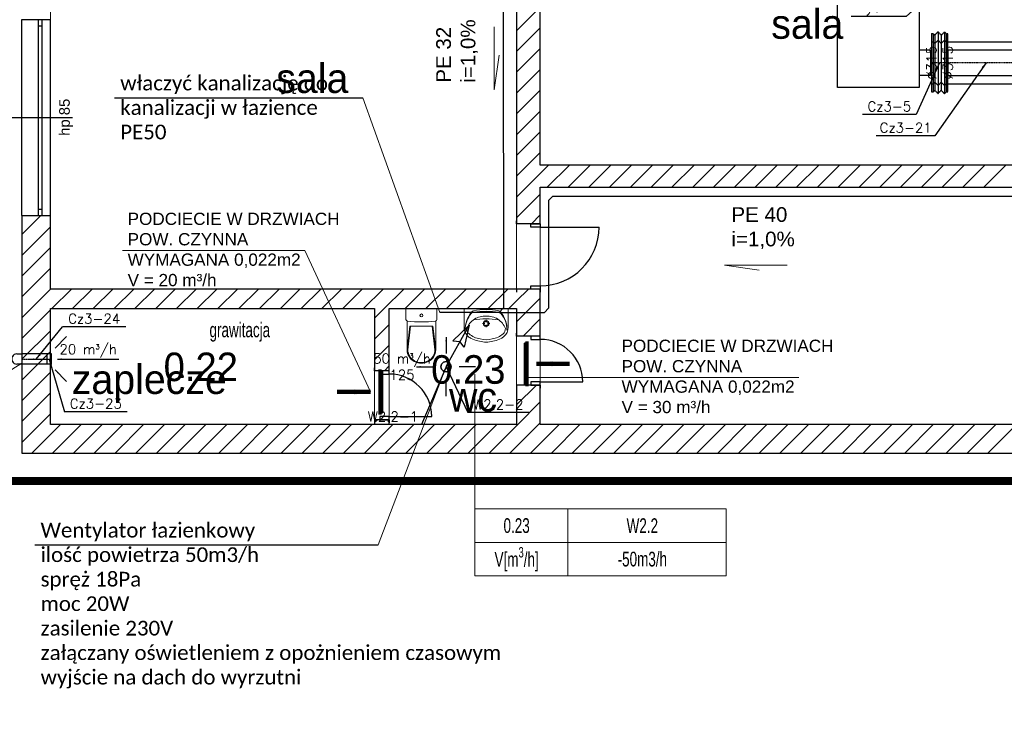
# Model space of a CAD drawing. Header units: millimetres. Extents: x -40063 to 512011, y 350190 to 687060.
# Tile 207 of 256: x 139808 to 151868, y 657270 to 666023. Entities that reach past the tile are written whole.
import ezdxf

# ---------------------------------------------------------------- set-up
doc = ezdxf.new("R2010")
doc.units = ezdxf.units.MM
doc.linetypes.add('DASHDOT', pattern=[1, 0.5, -0.25, 0, -0.25])
doc.linetypes.add('DASHED', pattern=[0.75, 0.5, -0.25])
doc.layers.get('0').update_dxf_attribs({"color": 8})
for name, color, linetype, lineweight in [('_IS_WM_OPIS', 7, 'Continuous', 9), ('FLUID-BILANSE', 150, 'Continuous', 18), ('FLUID-KK', 3, 'Continuous', 35), ('J_centrala podwieszna', 3, 'Continuous', 30), ('J_opis srednicy', 7, 'Continuous', 30), ('J_skropliny', 24, 'Continuous', 30), ('J_zakres opracowania', 226, 'DASHDOT', 30)]:
    doc.layers.add(name, color=color, linetype=linetype, lineweight=lineweight)
for name, color, linetype in [('Elementy Modelu - Strefy', 8, 'Continuous'), ('FLUID-Cz3', 7, 'Continuous'), ('FLUID-Cz3-120-ARRGR', 7, 'Continuous'), ('FLUID-Cz3-120-DIM', 7, 'Continuous'), ('FLUID-Cz3-120-NUM', 7, 'Continuous'), ('FLUID-Cz3-INS', 7, 'Continuous'), ('FLUID-Cz3-SYM', 7, 'Continuous'), ('FLUID-KK-50-ARRGR', 7, 'Continuous'), ('FLUID-W2.2', 7, 'Continuous'), ('FLUID-W2.2-120-ARRGR', 7, 'Continuous'), ('FLUID-W2.2-120-NUM', 7, 'Continuous'), ('FLUID-Wy3-120-NUM', 7, 'Continuous'), ('IS_WM_OPIS', 7, 'Continuous'), ('J_opis pomieszczeń', 8, 'Continuous'), ('Konstrukcja - Ściany zew', 8, 'Continuous'), ('Wnętrze - Umeblowanie', 8, 'Continuous'), ('X_ref', 8, 'Continuous')]:
    doc.layers.add(name, color=color, linetype=linetype)
doc.styles.add('ARIAL', font='Arial', dxfattribs={"height": 1})
doc.styles.add('ARIAL NARROW', font='ARIALN.TTF', dxfattribs={"width": 0.8})
doc.styles.add('FDBES', font='simplex.shx')
doc.styles.add('GENERATED_STYLE_1', font='arial.ttf')
doc.styles.add('GENERATED_STYLE_2', font='txt')
doc.styles.get("Standard").update_dxf_attribs({"font": 'arial.ttf'})
doc.dimstyles.new('FDBES', dxfattribs={"dimscale": 50, "dimtxt": 4, "dimasz": 2.5, "dimexe": 0.8, "dimexo": 2, "dimgap": 1, "dimtad": 1, "dimdsep": 46, "dimtxsty": 'FDBES', "dimcen": 2.5, "dimclrd": 4, "dimclre": 5, "dimadec": 0, "dimazin": 0, "dimtfac": 1, "dimtmove": 0, "dimatfit": 3, "dimfxl": 1, "dimarcsym": 0})

# ---------------------------------------------------------------- blocks, each defined once
blk = doc.blocks.new('*U3010')
at = {"color": 0, "linetype": 'ByBlock', "lineweight": -2}
for p, q in [((270, 0, 20), (-270, 0, 20)), ((250, 0), (-250, 0)), ((250, 0, -20), (-250, 0, -20)), ((250, 0, -20), (250, 0)), ((270, 0), (250, 0)), ((-250, 0), (-270, 0)), ((-250, 0, -20), (-250, 0))]:
    blk.add_line(p, q, dxfattribs=at)
at = {"linetype": 'Continuous', "lineweight": -3}
for p, q in [((270, 0, 20), (-270, 0, 20)), ((-270, 0, 20), (270, 0, 20))]:
    blk.add_line(p, q, dxfattribs=at)
blk = doc.blocks.new('ghfgdf')
at = {"layer": 'J_centrala podwieszna'}
for p, q in [((148260, 451700), (148260, 451840)), ((148260, 451840), (148575, 451840)), ((148575, 451840), (148575, 451700)), ((149640, 451700), (149640, 451840)), ((149640, 451840), (149955, 451840)), ((149955, 451840), (149955, 451700))]:
    blk.add_line(p, q, dxfattribs=at)
blk.add_lwpolyline([(148100, 451700), (150100, 451700), (150100, 450700), (148100, 450700)], close=True, dxfattribs=at)
blk = doc.blocks.new('*U11108')
at = {"color": 212, "linetype": 'Continuous', "lineweight": -3, "extrusion": (-1, -1.5651e-31, -1.07188e-15)}
for major_axis in [(0, 0, 62.5), (0, 0, -62.5)]:
    blk.add_ellipse((0, 0), major_axis=major_axis, ratio=1, start_param=0, end_param=3.141593, dxfattribs=at)
blk = doc.blocks.new('*U11107')
at = {"color": 212, "linetype": 'Continuous', "lineweight": -3, "extrusion": (1, -1.09476e-47, 1.83697e-16)}
for major_axis in [(0, 0, -62.5), (0, 0, 62.5)]:
    blk.add_ellipse((0, 0), major_axis=major_axis, ratio=1, start_param=0, end_param=3.141593, dxfattribs=at)
at = {"color": 212, "linetype": 'Continuous', "lineweight": -3, "extrusion": (-1, 1.09476e-47, -1.83697e-16)}
for major_axis in [(0, 0, 62.5), (0, 0, -62.5)]:
    blk.add_ellipse((0, 0), major_axis=major_axis, ratio=1, start_param=0, end_param=3.141593, dxfattribs=at)
blk = doc.blocks.new('*U14790')
at = {"color": 4, "linetype": 'Continuous', "lineweight": -2}
for p, q in [((-468, 158), (-468, 0)), ((-468, 0), (-468, -158))]:
    blk.add_line(p, q, dxfattribs=at)
at = {"color": 0, "linetype": 'ByBlock', "lineweight": -2}
for p, q in [((468, 158), (-468, 158)), ((468, -158), (-468, -158))]:
    blk.add_line(p, q, dxfattribs=at)
at = {"color": 4, "linetype": 'Continuous', "lineweight": -3}
for p, q in [((468, 0), (468, 158)), ((468, -158), (468, 0))]:
    blk.add_line(p, q, dxfattribs=at)
at = {"layer": 'FLUID-Cz3-INS', "color": 4, "linetype": 'DASHED', "lineweight": -3}
for p, q in [((-468, 258), (-468, 158)), ((468, 258), (-468, 258)), ((-468, -158), (-468, -252)), ((468, -257), (-462, -257))]:
    blk.add_line(p, q, dxfattribs=at)
at = {"layer": 'FLUID-Cz3-SYM', "color": 4, "linetype": 'DASHDOT', "lineweight": -3}
for p, q in [((-468, 0), (468, 0)), ((-468, 0), (-468, 0)), ((468, 0), (468, 0))]:
    blk.add_line(p, q, dxfattribs=at)
blk = doc.blocks.new('*U14784')
at = {"color": 4, "linetype": 'Continuous', "lineweight": -2}
for p, q in [((-100, 258), (-100, 0)), ((-100, 0), (-100, -258))]:
    blk.add_line(p, q, dxfattribs=at)
at = {"color": 0, "linetype": 'ByBlock', "lineweight": -2}
for p, q in [((-80, 258), (-100, 258)), ((-60, 278), (-80, 258)), ((-20, 238), (-60, 278)), ((20, 278), (-20, 238)), ((60, 238), (20, 278)), ((80, 258), (60, 238)), ((100, 258), (80, 258)), ((-60, -277), (-20, -237)), ((-20, -237), (20, -277)), ((20, -277), (60, -237)), ((60, -237), (80, -258)), ((-80, -258), (-100, -258)), ((-80, -258), (-60, -277)), ((100, -258), (80, -258))]:
    blk.add_line(p, q, dxfattribs=at)
at = {"layer": 'FLUID-Cz3-INS', "color": 4, "linetype": 'DASHED', "lineweight": -3}
for p, q in [((-60, 378), (-80, 358)), ((-60, 0), (-60, 378)), ((-20, 338), (-60, 378)), ((20, 378), (-20, 338)), ((20, 0), (20, 378)), ((60, 338), (20, 378)), ((-100, 358), (-100, 258)), ((-80, 358), (-100, 358)), ((-80, 0), (-80, 358)), ((-20, 0), (-20, 338)), ((80, 358), (60, 338)), ((60, 0), (60, 338)), ((80, 0), (80, 358)), ((100, 358), (80, 358)), ((100, 0), (100, 358)), ((-80, -358), (-80, 0)), ((-60, -378), (-60, 0)), ((-20, -338), (-20, 0)), ((20, -378), (20, 0)), ((60, -338), (60, 0)), ((80, -358), (80, 0)), ((100, -358), (100, 0)), ((-100, -258), (-100, -358)), ((-80, -358), (-100, -358)), ((-60, -378), (-80, -358)), ((-60, -378), (-20, -338)), ((-20, -338), (20, -378)), ((20, -378), (60, -338)), ((80, -358), (60, -338)), ((100, -358), (80, -358))]:
    blk.add_line(p, q, dxfattribs=at)
at = {"layer": 'FLUID-Cz3-SYM', "color": 4, "linetype": 'DASHDOT', "lineweight": -3}
for q in [(100, 0), (100, 0), (-100, 0), (-100, 0)]:
    blk.add_line((-100, 0), q, dxfattribs=at)
blk = doc.blocks.new('*U13619')
at = {"color": 4, "linetype": 'Continuous', "lineweight": -2}
for p, q in [((-175, 0), (-175, 62)), ((-175, -62), (-175, 0)), ((175, 62), (175, 0)), ((175, 62), (175, 62)), ((175, 0), (175, -62)), ((175, -62), (175, -62))]:
    blk.add_line(p, q, dxfattribs=at)
at = {"color": 0, "linetype": 'ByBlock', "lineweight": -2}
for p, q in [((175, 62), (-175, 62)), ((175, -62), (-175, -62))]:
    blk.add_line(p, q, dxfattribs=at)
at = {"layer": 'FLUID-Cz3-SYM', "color": 4, "linetype": 'DASHDOT', "lineweight": -3}
for p, q in [((-175, 0), (-123, 0)), ((-123, 0), (132, 0)), ((132, 0), (175, 0))]:
    blk.add_line(p, q, dxfattribs=at)
blk = doc.blocks.new('*U13618')
at = {"color": 0, "linetype": 'ByBlock', "lineweight": -2}
for p, q in [((0, -62, -62), (0, 0, -62)), ((0, 0, 62), (0, -62, 62))]:
    blk.add_line(p, q, dxfattribs=at)
at = {"color": 4, "linetype": 'Continuous', "lineweight": -2}
for p, q in [((0, -62, 82), (0, -62, 62)), ((0, -62, -62), (0, -62, -82)), ((0, -62, 62), (0, -62)), ((0, -62), (0, -62, -62))]:
    blk.add_line(p, q, dxfattribs=at)
at = {"color": 0, "linetype": 'ByBlock', "lineweight": -2, "extrusion": (-1, -1.46429e-13, 5.80985e-17)}
blk.add_ellipse((0, 0), major_axis=(0, 0, 62.5), ratio=1, start_param=0, end_param=3.141636, dxfattribs=at)
blk = doc.blocks.new('*U13617')
at = {"color": 0, "linetype": 'ByBlock', "lineweight": -2}
for p, q in [((-28, 62), (-28, 0)), ((28, 62), (-28, 62)), ((-28, 0), (-28, -62)), ((15, -72), (15, 72)), ((28, 0), (28, 62)), ((28, -62), (28, 0)), ((28, -62), (-28, -62))]:
    blk.add_line(p, q, dxfattribs=at)
at = {"color": 4, "linetype": 'Continuous', "lineweight": -3}
for p, q in [((28, 62), (28, 62)), ((28, 52), (28, 60)), ((28, -49), (28, 49)), ((28, -60), (28, -52)), ((28, -62), (28, -62))]:
    blk.add_line(p, q, dxfattribs=at)
blk = doc.blocks.new('fgdfxf')
at = {"layer": 'J_opis srednicy'}
for p, q in [((13318.2, 246.6), (13346.1, 297.5)), ((13346.1, 297.5), (13326.1, 278.2)), ((13346.1, 297.5), (13340.1, 270.3)), ((13326.1, 278.2), (13335, 277.2)), ((13340.1, 270.3), (13334.6, 277.4))]:
    blk.add_line(p, q, dxfattribs=at)
blk = doc.blocks.new('fdgdfg')
at = {"layer": 'Elementy Modelu - Strefy', "linetype": 'Continuous', "lineweight": 0}
for p, q in [((-203498, 513594), (-203498, 506336)), ((-197788, 506336), (-197788, 513594)), ((-197498, 507854), (-197498, 513594)), ((-190968, 507854), (-197498, 507854)), ((-175310, 507584), (-197498, 507584)), ((-197498, 507584), (-197498, 504676)), ((-203498, 506336), (-197788, 506336)), ((-203498, 504676), (-203498, 506096)), ((-203498, 506096), (-199528, 506096)), ((-199528, 506096), (-199528, 504676)), ((-199348, 504676), (-199348, 506096)), ((-199348, 506096), (-197788, 506096)), ((-197788, 506096), (-197788, 504676)), ((-199528, 504676), (-203498, 504676)), ((-197788, 504676), (-199348, 504676)), ((-197498, 504676), (-188821, 504676))]:
    blk.add_line(p, q, dxfattribs=at)
at = {"layer": 'Konstrukcja - Ściany zew', "linetype": 'Continuous'}
for p, q in [((-197788, 513594), (-197788, 507136)), ((-197498, 507854), (-197498, 513594)), ((-197788, 509500), (-197498, 509790)), ((-203848, 509636), (-203648, 509636)), ((-203848, 507236), (-203848, 509636)), ((-203648, 509636), (-203598, 509636)), ((-203648, 509636), (-203648, 509561)), ((-203648, 509636), (-203598, 509636)), ((-203648, 509561), (-203598, 509561)), ((-203648, 509561), (-203648, 507311)), ((-203598, 509636), (-203498, 509636)), ((-203598, 509561), (-203598, 509636)), ((-203598, 507311), (-203598, 509561)), ((-203498, 507236), (-203498, 509636)), ((-197788, 509245), (-197498, 509535)), ((-197788, 508991), (-197498, 509281)), ((-197788, 508736), (-197498, 509026)), ((-197788, 508482), (-197498, 508772)), ((-197788, 508227), (-197498, 508517)), ((-204487, 508436), (-203229, 508436)), ((-197788, 507973), (-197498, 508263)), ((-197788, 507718), (-197498, 508008)), ((-197788, 507463), (-197498, 507753)), ((-197498, 507753), (-197397, 507854)), ((-190968, 507854), (-197498, 507854)), ((-197412, 507584), (-197142, 507854)), ((-197158, 507584), (-196888, 507854)), ((-196903, 507584), (-196633, 507854)), ((-196649, 507584), (-196379, 507854)), ((-196394, 507584), (-196124, 507854)), ((-196140, 507584), (-195870, 507854)), ((-195885, 507584), (-195615, 507854)), ((-195631, 507584), (-195361, 507854)), ((-195376, 507584), (-195106, 507854)), ((-195121, 507584), (-194851, 507854)), ((-194867, 507584), (-194597, 507854)), ((-194612, 507584), (-194342, 507854)), ((-194358, 507584), (-194088, 507854)), ((-194103, 507584), (-193833, 507854)), ((-193849, 507584), (-193579, 507854)), ((-193594, 507584), (-193324, 507854)), ((-193340, 507584), (-193070, 507854)), ((-193085, 507584), (-192815, 507854)), ((-192830, 507584), (-192560, 507854)), ((-192576, 507584), (-192306, 507854)), ((-192321, 507584), (-192051, 507854)), ((-192067, 507584), (-191797, 507854)), ((-197498, 507584), (-177130, 507584)), ((-197498, 507136), (-197498, 507584)), ((-197788, 507209), (-197498, 507499)), ((-203598, 507311), (-203648, 507311)), ((-203648, 507311), (-203648, 507236)), ((-203598, 507236), (-203598, 507311)), ((-203848, 507004), (-203616, 507236)), ((-203848, 507236), (-203648, 507236)), ((-203848, 507236), (-203848, 504326)), ((-203648, 507236), (-203598, 507236)), ((-203648, 507236), (-203598, 507236)), ((-203598, 507236), (-203498, 507236)), ((-203498, 506336), (-203498, 507236)), ((-197788, 507136), (-197788, 507173)), ((-197788, 507136), (-197788, 507173)), ((-197605, 507136), (-197498, 507244)), ((-197498, 507136), (-197498, 507173)), ((-197498, 507136), (-197498, 507173)), ((-203848, 506749), (-203498, 507099)), ((-197613, 507136), (-197788, 507136)), ((-197613, 507136), (-197788, 507136)), ((-197498, 507136), (-197613, 507136)), ((-197613, 507096), (-197613, 507136)), ((-197613, 507136), (-197498, 507136)), ((-197498, 507136), (-197613, 507136)), ((-197498, 507096), (-197613, 507096)), ((-197498, 507136), (-197498, 507096)), ((-197498, 507096), (-196778, 507096)), ((-203848, 506495), (-203498, 506845)), ((-203848, 506240), (-203498, 506590)), ((-203848, 505985), (-203498, 506335)), ((-203498, 506335), (-203497, 506336)), ((-197788, 506336), (-203498, 506336)), ((-203482, 506096), (-203242, 506336)), ((-203227, 506096), (-202987, 506336)), ((-202973, 506096), (-202733, 506336)), ((-202718, 506096), (-202478, 506336)), ((-202464, 506096), (-202224, 506336)), ((-202209, 506096), (-201969, 506336)), ((-201955, 506096), (-201715, 506336)), ((-201700, 506096), (-201460, 506336)), ((-201446, 506096), (-201206, 506336)), ((-201191, 506096), (-200951, 506336)), ((-200936, 506096), (-200696, 506336)), ((-200682, 506096), (-200442, 506336)), ((-200427, 506096), (-200187, 506336)), ((-200173, 506096), (-199933, 506336)), ((-199918, 506096), (-199678, 506336)), ((-199664, 506096), (-199424, 506336)), ((-199409, 506096), (-199169, 506336)), ((-199155, 506096), (-198915, 506336)), ((-198900, 506096), (-198660, 506336)), ((-198645, 506096), (-198405, 506336)), ((-198391, 506096), (-198151, 506336)), ((-198136, 506096), (-197896, 506336)), ((-197788, 506191), (-197642, 506336)), ((-197788, 506336), (-197788, 506299)), ((-197613, 506336), (-197788, 506336)), ((-197613, 506336), (-197788, 506336)), ((-197788, 506336), (-197788, 506299)), ((-197613, 506336), (-197613, 506376)), ((-197613, 506376), (-197498, 506376)), ((-197498, 506336), (-197613, 506336)), ((-197498, 506336), (-197613, 506336)), ((-197498, 506336), (-197613, 506336)), ((-197498, 506376), (-197498, 506336)), ((-197498, 506336), (-197498, 506299)), ((-197498, 505760), (-197498, 506336)), ((-197498, 506336), (-197498, 506299)), ((-197882, 506096), (-197788, 506191)), ((-197788, 505936), (-197498, 506226)), ((-203848, 505731), (-203498, 506081)), ((-203498, 504676), (-203498, 506096)), ((-203498, 506096), (-199528, 506096)), ((-199528, 505978), (-199409, 506096)), ((-199528, 506096), (-199528, 505335)), ((-199348, 506096), (-197788, 506096)), ((-199348, 505335), (-199348, 506096)), ((-197788, 506096), (-197788, 505760)), ((-197709, 505760), (-197498, 505972)), ((-203848, 505476), (-203498, 505826)), ((-199528, 505723), (-199348, 505903)), ((-197788, 505760), (-197788, 505797)), ((-197788, 505760), (-197788, 505797)), ((-197613, 505760), (-197788, 505760)), ((-197613, 505760), (-197788, 505760)), ((-197498, 505760), (-197613, 505760)), ((-197613, 505760), (-197613, 505720)), ((-197498, 505760), (-197613, 505760)), ((-197498, 505760), (-197613, 505760)), ((-197613, 505720), (-197498, 505720)), ((-197498, 505760), (-197498, 505797)), ((-197498, 505760), (-197498, 505797)), ((-197498, 505720), (-197498, 505760)), ((-199528, 505469), (-199348, 505649)), ((-203848, 505222), (-203498, 505572)), ((-199528, 505335), (-199528, 505372)), ((-199528, 505335), (-199528, 505372)), ((-199407, 505335), (-199348, 505394)), ((-199348, 505335), (-199348, 505372)), ((-199348, 505335), (-199348, 505372)), ((-203848, 504967), (-203498, 505317)), ((-199463, 505335), (-199528, 505335)), ((-199463, 505335), (-199528, 505335)), ((-199348, 505335), (-199463, 505335)), ((-199463, 505335), (-199463, 505295)), ((-199348, 505335), (-199463, 505335)), ((-199348, 505335), (-199463, 505335)), ((-199463, 505295), (-199348, 505295)), ((-199348, 505295), (-199348, 505335)), ((-197788, 504918), (-197545, 505160)), ((-197788, 505160), (-197788, 505123)), ((-197613, 505160), (-197788, 505160)), ((-197788, 505160), (-197788, 504676)), ((-197613, 505160), (-197788, 505160)), ((-197788, 505160), (-197788, 505123)), ((-197498, 505200), (-197613, 505200)), ((-197613, 505200), (-197613, 505160)), ((-197498, 505160), (-197613, 505160)), ((-197613, 505160), (-197498, 505160)), ((-197498, 505160), (-197613, 505160)), ((-197498, 505160), (-197498, 505200)), ((-197498, 505200), (-196978, 505200)), ((-197498, 505160), (-197498, 505123)), ((-197498, 504676), (-197498, 505160)), ((-197498, 505160), (-197498, 505123)), ((-203848, 504713), (-203498, 505063)), ((-197775, 504676), (-197498, 504953)), ((-203848, 504458), (-203498, 504808)), ((-199528, 504705), (-199498, 504735)), ((-199528, 504735), (-199528, 504698)), ((-199463, 504735), (-199528, 504735)), ((-199528, 504735), (-199528, 504676)), ((-199463, 504735), (-199528, 504735)), ((-199528, 504735), (-199528, 504698)), ((-199348, 504775), (-199463, 504775)), ((-199463, 504775), (-199463, 504735)), ((-199348, 504735), (-199463, 504735)), ((-199463, 504735), (-199348, 504735)), ((-199348, 504735), (-199463, 504735)), ((-199348, 504735), (-199348, 504775)), ((-199348, 504775), (-198828, 504775)), ((-199348, 504735), (-199348, 504698)), ((-199348, 504676), (-199348, 504735)), ((-199348, 504735), (-199348, 504698)), ((-203726, 504326), (-203376, 504676)), ((-199528, 504676), (-203498, 504676)), ((-203471, 504326), (-203121, 504676)), ((-203216, 504326), (-202866, 504676)), ((-202962, 504326), (-202612, 504676)), ((-202707, 504326), (-202357, 504676)), ((-202453, 504326), (-202103, 504676)), ((-202198, 504326), (-201848, 504676)), ((-201944, 504326), (-201594, 504676)), ((-201689, 504326), (-201339, 504676)), ((-201435, 504326), (-201085, 504676)), ((-201180, 504326), (-200830, 504676)), ((-200925, 504326), (-200575, 504676)), ((-200671, 504326), (-200321, 504676)), ((-200416, 504326), (-200066, 504676)), ((-200162, 504326), (-199812, 504676)), ((-199907, 504326), (-199557, 504676)), ((-199653, 504326), (-199303, 504676)), ((-199398, 504326), (-199048, 504676)), ((-197788, 504676), (-199348, 504676)), ((-199144, 504326), (-198794, 504676)), ((-198889, 504326), (-198539, 504676)), ((-198634, 504326), (-198284, 504676)), ((-198380, 504326), (-198030, 504676)), ((-198125, 504326), (-197775, 504676)), ((-197871, 504326), (-197521, 504676)), ((-197616, 504326), (-197266, 504676)), ((-197521, 504676), (-197498, 504699)), ((-189671, 504676), (-197498, 504676)), ((-197362, 504326), (-197012, 504676)), ((-197107, 504326), (-196757, 504676)), ((-196853, 504326), (-196503, 504676)), ((-196598, 504326), (-196248, 504676)), ((-196343, 504326), (-195993, 504676)), ((-196089, 504326), (-195739, 504676)), ((-195834, 504326), (-195484, 504676)), ((-195580, 504326), (-195230, 504676)), ((-195325, 504326), (-194975, 504676)), ((-195071, 504326), (-194721, 504676)), ((-194816, 504326), (-194466, 504676)), ((-194562, 504326), (-194212, 504676)), ((-194307, 504326), (-193957, 504676)), ((-194052, 504326), (-193702, 504676)), ((-193798, 504326), (-193448, 504676)), ((-193543, 504326), (-193193, 504676)), ((-193289, 504326), (-192939, 504676)), ((-193034, 504326), (-192684, 504676)), ((-192780, 504326), (-192430, 504676)), ((-192525, 504326), (-192175, 504676)), ((-192270, 504326), (-191920, 504676)), ((-192016, 504326), (-191666, 504676)), ((-203848, 504326), (-190171, 504326))]:
    blk.add_line(p, q, dxfattribs=at)
for centre, radius, start, end in [((-197498, 507096), 720, 270, 0), ((-197498, 505200), 520, 0, 90), ((-199348, 504775), 520, 0, 90)]:
    blk.add_arc(centre, radius, start, end, dxfattribs=at)
at = {"layer": 'Wnętrze - Umeblowanie', "color": 7, "linetype": 'Continuous', "lineweight": 5}
for p, q in [((-199144, 506096), (-198764, 506096)), ((-199144, 506096), (-199144, 505964)), ((-198764, 506096), (-198764, 505964)), ((-199128, 505943), (-199128, 505590)), ((-198779, 505943), (-198779, 505590)), ((-199128, 505590), (-199094, 505881)), ((-199120, 505590), (-199086, 505881)), ((-198954, 505881), (-199094, 505881)), ((-198954, 505881), (-198813, 505881)), ((-198788, 505590), (-198822, 505881)), ((-198779, 505590), (-198813, 505881))]:
    blk.add_line(p, q, dxfattribs=at)
at = {"layer": 'Wnętrze - Umeblowanie', "color": 252, "linetype": 'Continuous', "lineweight": 5}
for p, q in [((-198432, 506096), (-197892, 506096)), ((-198432, 506096), (-198432, 505868)), ((-198077, 506096), (-198247, 506096)), ((-197892, 506096), (-197892, 505868)), ((-198162, 505959), (-198162, 505930)), ((-198178, 505913), (-198207, 505913)), ((-198162, 505896), (-198162, 505868)), ((-198116, 505913), (-198145, 505913))]:
    blk.add_line(p, q, dxfattribs=at)
for radius in [35, 25]:
    blk.add_circle((-198162, 505913), radius, dxfattribs=at)
for centre, radius, start, end in [((-198306, 506025), 45, 102.694, 140.6648), ((-198167, 505410), 676, 89.4897, 102.694), ((-198156, 504910), 1154, 90.245, 97.8304), ((-198157, 505410), 676, 77.2285, 90.4328), ((-198168, 504910), 1154, 82.0921, 89.6775), ((-198017, 506025), 45, 39.2578, 77.2285), ((-198078, 505838), 340, 140.6648, 180.9072), ((-198113, 505837), 305, 138.5245, 180.6767), ((-198175, 505765), 241, 122.8442, 158.4481), ((-198308, 506009), 45, 97.8304, 138.5245), ((-198162, 504986), 985, 81.1796, 98.8266), ((-198181, 505762), 241, 85.394, 121.0561), ((-198142, 505762), 241, 58.9439, 94.606), ((-198149, 505765), 241, 21.5519, 57.1558), ((-198016, 506009), 45, 41.398, 82.0921), ((-198245, 505838), 340, 359.0153, 39.2578), ((-198211, 505837), 305, 359.2458, 41.398), ((-198294, 505862), 137, 177.5448, 231.2546), ((-198318, 505848), 80.9, 176.0694, 229.1984), ((-198006, 505848), 80.9, 310.8016, 3.9306), ((-198029, 505862), 137, 308.7454, 2.4552), ((-198247, 505921), 213, 231.3152, 242.8429), ((-198185, 506014), 293, 230.7149, 260.0022), ((-198148, 506130), 444, 243.7403, 265.7948), ((-198162, 506033), 317, 256.4334, 283.5666), ((-198175, 506130), 444, 274.2052, 296.2597), ((-198138, 506014), 293, 279.9978, 309.2851), ((-198076, 505921), 213, 297.1571, 308.6848), ((-198162, 505956), 270, 265.9876, 274.0124)]:
    blk.add_arc(centre, radius, start, end, dxfattribs=at)
at = {"layer": 'Wnętrze - Umeblowanie', "color": 7, "linetype": 'Continuous', "lineweight": 5}
for centre, major_axis, ratio, start_param, end_param in [((-199121, 505964), (0, -22.3), 0.989247, 4.712389, 6.173785), ((-198954, 507576), (0, -1643), 0.989247, 6.178217, 6.388032), ((-198786, 505964), (0, -22.3), 0.989247, 0.100415, 1.570796), ((-198954, 505590), (-175, 0), 0.933096, 0, 3.141593), ((-198954, 505590), (-166, 0), 0.93174, 0, 3.141593)]:
    blk.add_ellipse(centre, major_axis=major_axis, ratio=ratio, start_param=start_param, end_param=end_param, dxfattribs=at)
blk.add_ellipse((-198954, 506013), major_axis=(0, -18.7), ratio=0.989247, dxfattribs=at)
at = {"layer": 'Elementy Modelu - Strefy', "lineweight": 13, "style": 'GENERATED_STYLE_2'}
for s, p in [('0.22', (-202112, 505208)), ('0.23', (-198835, 505176))]:
    blk.add_text(s, height=350, dxfattribs=at).set_placement(p)
at = {"layer": 'J_opis pomieszczeń', "linetype": 'Continuous', "style": 'GENERATED_STYLE_2'}
for s, p in [('sala', (-194669, 509402)), ('sala', (-200732, 508738)), ('zaplecze', (-203237, 505051)), ('wc', (-198616, 504836))]:
    blk.add_text(s, height=360, dxfattribs=at).set_placement(p)
at = {"layer": 'Konstrukcja - Ściany zew', "insert": (-203222, 508213), "char_height": 130, "attachment_point": 7, "rotation": 90, "style": 'GENERATED_STYLE_1'}
blk.add_mtext('{hp 85}', dxfattribs=at)
blk = doc.blocks.new('*U3011')
at = {"insert": (-200, 0), "char_height": 50, "attachment_point": 5, "style": 'FDBES'}
blk.add_mtext('\\P ', dxfattribs=at)
blk.add_leader([(0, 0), (-400, 0)], dimstyle='FDBES', override={"dimscale": 80, "dimtxt": 2.5, "dimasz": 2.5, "dimgap": 0.625, "dimtad": 1, "dimtxsty": 'Standard', "dimclrd": 256, "dimlwd": 65534})
blk = doc.blocks.new('*U11103')
at = {"color": 7}
blk.add_leader([(0, -200), (0, 0)], dimstyle='FDBES', override={"dimscale": 20, "dimclrd": 7}, dxfattribs=at)
blk = doc.blocks.new('*U11104')
at = {"color": 7}
blk.add_leader([(0, 200), (0, 0)], dimstyle='FDBES', override={"dimscale": 20, "dimclrd": 7}, dxfattribs=at)
blk = doc.blocks.new('*U11105')
at = {"color": 7}
blk.add_leader([(200, 0), (0, 0)], dimstyle='FDBES', override={"dimscale": 20, "dimclrd": 7}, dxfattribs=at)
blk = doc.blocks.new('*U11106')
at = {"color": 7}
blk.add_leader([(-200, 0), (0, 0)], dimstyle='FDBES', override={"dimscale": 20, "dimclrd": 7}, dxfattribs=at)
blk = doc.blocks.new('*U13592')
at = {"color": 7, "insert": (377, 0), "char_height": 120, "attachment_point": 5, "style": 'FDBES'}
blk.add_mtext('20 m{\\A2;\\H0.5x;3}/h\\P ', dxfattribs=at)
at = {"color": 7}
blk.add_leader([(0, 0), (754, 0)], dimstyle='FDBES', override={"dimscale": 20, "dimclrd": 7}, dxfattribs=at)
blk = doc.blocks.new('*U13593')
at = {"color": 7}
blk.add_leader([(0, 0), (141, 141)], dimstyle='FDBES', override={"dimscale": 20, "dimclrd": 7}, dxfattribs=at)
blk = doc.blocks.new('*U13594')
at = {"color": 7}
blk.add_leader([(0, 0), (141, -141)], dimstyle='FDBES', override={"dimscale": 20, "dimclrd": 7}, dxfattribs=at)
blk = doc.blocks.new('*U13613')
at = {"color": 7}
blk.add_leader([(0, 0), (0, 200)], dimstyle='FDBES', override={"dimscale": 20, "dimclrd": 7}, dxfattribs=at)
blk = doc.blocks.new('*U15388')
at = {"color": 7}
blk.add_line((-288, -636), (-944, -636), dxfattribs=at)
at = {"color": 7, "insert": (-616, -636), "char_height": 120, "attachment_point": 5, "style": 'FDBES'}
blk.add_mtext('Cz3-5\\P ', dxfattribs=at)
at = {"color": 7}
blk.add_leader([(0, 0), (-288, -636)], dimstyle='FDBES', override={"dimscale": 30, "dimclrd": 7, "dimclre": 7}, dxfattribs=at)
blk = doc.blocks.new('*U15389')
at = {"color": 7}
blk.add_line((-625, -896), (-1344, -896), dxfattribs=at)
at = {"color": 7, "insert": (-984, -896), "char_height": 120, "attachment_point": 5, "style": 'FDBES'}
blk.add_mtext('Cz3-21\\P ', dxfattribs=at)
at = {"color": 7}
blk.add_leader([(0, 0), (-625, -896)], dimstyle='FDBES', override={"dimscale": 30, "dimclrd": 7, "dimclre": 7}, dxfattribs=at)
blk = doc.blocks.new('*U15398')
at = {"color": 7}
blk.add_line((-893, -815), (-1566, -815), dxfattribs=at)
at = {"color": 7, "insert": (-1229, -815), "char_height": 120, "attachment_point": 5, "style": 'FDBES'}
blk.add_mtext('Wy3-4\\P ', dxfattribs=at)
at = {"color": 7}
blk.add_leader([(0, 0), (-893, -815)], dimstyle='FDBES', override={"dimscale": 30, "dimclrd": 7, "dimclre": 7}, dxfattribs=at)
blk = doc.blocks.new('*U15408')
at = {"color": 7}
blk.add_line((-302, -710), (-998, -710), dxfattribs=at)
at = {"color": 7, "insert": (-650, -710), "char_height": 120, "attachment_point": 5, "style": 'FDBES'}
blk.add_mtext('W2.2-1\\P ', dxfattribs=at)
at = {"color": 7}
blk.add_leader([(0, 0), (-302, -710)], dimstyle='FDBES', override={"dimscale": 30, "dimclrd": 7, "dimclre": 7}, dxfattribs=at)
blk = doc.blocks.new('*U15409')
at = {"color": 7}
blk.add_line((1014, -563), (266, -563), dxfattribs=at)
at = {"color": 7, "insert": (640, -563), "char_height": 120, "attachment_point": 5, "style": 'FDBES'}
blk.add_mtext('W2.2-2\\P ', dxfattribs=at)
at = {"color": 7}
blk.add_leader([(0, 0), (266, -563)], dimstyle='FDBES', override={"dimscale": 30, "dimclrd": 7, "dimclre": 7}, dxfattribs=at)
blk = doc.blocks.new('*U15410')
at = {"color": 7}
blk.add_line((955, -646), (185, -646), dxfattribs=at)
at = {"color": 7, "insert": (570, -646), "char_height": 120, "attachment_point": 5, "style": 'FDBES'}
blk.add_mtext('Cz3-23\\P ', dxfattribs=at)
at = {"color": 7}
blk.add_leader([(0, 0), (185, -646)], dimstyle='FDBES', override={"dimscale": 30, "dimclrd": 7, "dimclre": 7}, dxfattribs=at)
blk = doc.blocks.new('*U15411')
at = {"color": 7}
blk.add_line((1098, 394), (322, 394), dxfattribs=at)
at = {"color": 7, "insert": (710, 394), "char_height": 120, "attachment_point": 5, "style": 'FDBES'}
blk.add_mtext('Cz3-24\\P ', dxfattribs=at)
at = {"color": 7}
blk.add_leader([(0, 0), (322, 394)], dimstyle='FDBES', override={"dimscale": 30, "dimclrd": 7, "dimclre": 7}, dxfattribs=at)

msp = doc.modelspace()

# ---------------------------------------------------------------- linework, layer by layer
at = {"layer": '_IS_WM_OPIS', "color": 7}
for points in [[(144012.66462, 665067.28215), (144955.27068, 662438.53935)], [(143299.28123, 663195.77769), (144104.10936, 661463.11316)], [(144196.94113, 659590.16789), (145033.40722, 661774.61373)], [(146030.51022, 661640.51451), (147118.66896, 661640.51451)]]:
    msp.add_lwpolyline(points, dxfattribs=at)
at = {"layer": '_IS_WM_OPIS', "color": 6}
for points in [[(141068.33237, 663195.77769), (143299.28123, 663195.77769)], [(147118.66896, 661640.51451), (149349.61782, 661640.51451)]]:
    msp.add_lwpolyline(points, dxfattribs=at)
at = {"layer": 'FLUID-BILANSE', "color": 0}
msp.add_line((137726.94225, 660478.65909), (139834.99438, 661816.42718), dxfattribs=at)
at = {"layer": 'FLUID-BILANSE'}
msp.add_line((145381.75765, 661679.95112), (145381.75765, 660030.58322), dxfattribs=at)
for points in [[(145381.75765, 659620.01042), (145381.75765, 660030.58322), (146520.29821, 660030.58322), (146520.29821, 659620.01042)], [(146520.29821, 659620.01042), (146520.29821, 660030.58322), (148461.05365, 660030.58322), (148461.05365, 659620.01042)], [(145381.75765, 659209.43762), (145381.75765, 659620.01042), (146520.29821, 659620.01042), (146520.29821, 659209.43762)], [(146520.29821, 659209.43762), (146520.29821, 659620.01042), (148461.05365, 659620.01042), (148461.05365, 659209.43762)]]:
    msp.add_lwpolyline(points, close=True, dxfattribs=at)
at = {"layer": 'IS_WM_OPIS', "color": 6}
for points in [[(140970.32357, 665067.28215), (144012.66462, 665067.28215)], [(139994.60008, 659590.16789), (144196.94113, 659590.16789)]]:
    msp.add_lwpolyline(points, dxfattribs=at)
at = {"layer": 'J_skropliny'}
for p, q in [((145729.34611, 667186.04919), (145733.80765, 662484.07781)), ((146285.27016, 663808.50394), (146335.27016, 663858.50394)), ((152554.24321, 663858.50394), (146335.27016, 663858.50394)), ((146285.27016, 663808.50394), (146285.27016, 662488.53935)), ((145729.34611, 662488.53935), (145679.34611, 662438.53935)), ((146285.27016, 662488.53935), (146235.27016, 662438.53935)), ((145679.34611, 662438.53935), (144955.27068, 662438.53935)), ((145679.34611, 662438.53935), (146235.27016, 662438.53935))]:
    msp.add_line(p, q, dxfattribs=at)
at = {"layer": 'J_skropliny', "lineweight": 15}
for p, q in [((145618.98955, 665935.09425), (145618.98955, 665165.11239)), ((145618.98955, 665165.11239), (145681.01154, 665590.61594)), ((149210.20032, 663017.24776), (148440.21846, 663017.24776)), ((148440.21846, 663017.24776), (148865.72201, 662955.22577))]:
    msp.add_line(p, q, dxfattribs=at)
at = {"layer": 'J_zakres opracowania', "ltscale": 1000, "const_width": 100}
msp.add_lwpolyline([(145238.97833, 603150.87452), (179698.13773, 603150.87452), (179698.13773, 613450.86815), (168198.34775, 613450.86815), (168198.34775, 623228.22314), (179787.48799, 623228.22314), (179787.48799, 655328.15213), (172267.92013, 655328.15213), (172267.92013, 661215.50192), (178887.83809, 661215.50192), (178887.83809, 667165.49127), (169238.45678, 667165.49127), (169238.45678, 670965.36364), (139342.26689, 670965.36364), (139342.26689, 660371.72463), (168578.26628, 660371.72463), (168578.26628, 636879.36656), (155218.96566, 636879.36656), (155218.96566, 616919.40233), (145238.97833, 616919.40233), (145238.97833, 603150.87452)], dxfattribs=at)

# ---------------------------------------------------------------- block references
at = {"layer": 'FLUID-Cz3', "color": 4, "linetype": 'Continuous'}
for name, p, rotation in [('*U14784', (151076.25784, 665495.98252, 2780), 180), ('*U14790', (151644.25666, 665495.98252, 2780), 180), ('*U13617', (140169.99438, 661866.42718, 2096.94515), 360)]:
    msp.add_blockref(name, p, dxfattribs=dict(at, rotation=rotation))
at = {"layer": 'FLUID-Cz3', "color": 4, "linetype": 'Continuous', "extrusion": (-1.60812e-16, 1, 6.12323e-17), "rotation": 270}
msp.add_blockref('*U13618', (-139772.49438, 2096.94515, 661866.42718), dxfattribs=at)
at = {"layer": 'FLUID-Cz3', "color": 4, "linetype": 'Continuous', "extrusion": (-1.00395e-32, -1.22465e-16, -1), "rotation": 180}
msp.add_blockref('*U13619', (-140009.99438, 661866.42718, -2096.94515), dxfattribs=at)
at = {"layer": 'FLUID-Cz3-120-ARRGR'}
for name, p, rotation in [('*U13593', (140240.70506, 661999.63786, 2096.94515), 360), ('*U13592', (140269.99438, 661866.42718, 2096.94515), 360), ('*U13613', (139934.99438, 661866.42718, 2096.94515), 270), ('*U13594', (140240.70506, 661733.2165, 2096.94515), 360)]:
    msp.add_blockref(name, p, dxfattribs=dict(at, rotation=rotation))
at = {"layer": 'FLUID-Cz3-120-NUM', "linetype": 'ByBlock'}
for name, p in [('*U15388', (151076.25784, 665495.98252, 2780)), ('*U15389', (151644.25666, 665495.98252, 2780)), ('*U15411', (140009.99438, 661866.42718, 2096.94515)), ('*U15410', (140169.99438, 661866.42718, 2096.94515))]:
    msp.add_blockref(name, p, dxfattribs=at)
at = {"layer": 'FLUID-KK', "linetype": 'Continuous', "extrusion": (1, -4.83735e-15, 6.12323e-17), "xscale": 1.016, "yscale": 1.016, "zscale": 1.016, "rotation": 360}
msp.add_blockref('*U3010', (661808.69283, 0, 146010.19022), dxfattribs=at)
at = {"layer": 'FLUID-KK', "linetype": 'Continuous', "extrusion": (-1, 4.95982e-15, 6.12323e-17), "xscale": 1.016, "yscale": 1.016, "zscale": 1.016, "rotation": 360}
msp.add_blockref('*U3010', (-661463.11316, 0, -144231.10936), dxfattribs=at)
at = {"layer": 'FLUID-KK-50-ARRGR', "xscale": 1.016, "yscale": 1.016, "zscale": 1.016}
for p, rotation in [((146137.19022, 661808.69283), 179.9999999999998), ((144104.10936, 661463.11316), 359.9999999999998)]:
    msp.add_blockref('*U3011', p, dxfattribs=dict(at, rotation=rotation))
at = {"layer": 'FLUID-W2.2', "color": 212, "linetype": 'Continuous', "extrusion": (-1.22465e-16, -1, -1.07188e-15), "rotation": 270}
msp.add_blockref('*U11108', (145029.95095, 3050, -661772.74315), dxfattribs=at)
at = {"layer": 'FLUID-W2.2', "color": 212, "linetype": 'Continuous', "extrusion": (0, -1, -1.83697e-16), "rotation": 270}
msp.add_blockref('*U11107', (145029.95095, 3255, -661772.74315), dxfattribs=at)
at = {"layer": 'FLUID-W2.2-120-ARRGR', "rotation": 270}
for name, p in [('*U11106', (145029.95095, 661935.24315, 2360)), ('*U11103', (144867.45095, 661772.74315, 2360)), ('*U11104', (145192.45095, 661772.74315, 2360)), ('*U11105', (145029.95095, 661610.24315, 2360))]:
    msp.add_blockref(name, p, dxfattribs=at)
at = {"layer": 'FLUID-W2.2-120-NUM', "linetype": 'ByBlock'}
for name, p in [('*U15408', (145029.95095, 661772.74315, 3255)), ('*U15409', (145029.95095, 661772.74315, 3050))]:
    msp.add_blockref(name, p, dxfattribs=at)
at = {"layer": 'FLUID-Wy3-120-NUM', "linetype": 'ByBlock'}
msp.add_blockref('*U15398', (151559.3298, 666875.3591, 3339.44116), dxfattribs=at)
at = {"layer": 'J_centrala podwieszna', "rotation": 269.9999999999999}
msp.add_blockref('ghfgdf', (-300874.86091, 815293.45738), dxfattribs=at)
at = {"layer": 'J_opis srednicy', "xscale": 10, "yscale": 10, "zscale": 10, "rotation": 359.9999999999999}
msp.add_blockref('fgdfxf', (11851.46169, 659308.44282), dxfattribs=at)
at = {"layer": 'X_ref'}
msp.add_blockref('fdgdfg', (343682.59614, 156387.58931), dxfattribs=at)

# ---------------------------------------------------------------- texts
at = {"layer": '_IS_WM_OPIS', "color": 7, "char_height": 150, "width": 2605.2948608, "attachment_point": 1, "rotation": 0.000000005, "style": 'ARIAL'}
for s, insert in [('PODCIECIE W DRZWIACH \\PPOW. CZYNNA WYMAGANA 0,022m2\\PV = 20 m³/h', (141129.95874, 663659.11639)), ('PODCIECIE W DRZWIACH \\PPOW. CZYNNA WYMAGANA 0,022m2\\PV = 30 m³/h', (147180.29533, 662103.85321))]:
    msp.add_mtext(s, dxfattribs=dict(at, insert=insert))
at = {"layer": 'FLUID-BILANSE', "char_height": 180, "attachment_point": 5, "style": 'ARIAL NARROW'}
for s, insert, width in [('grawitacja', (142504.14928, 662196.26429), 2052.864), ('0.23', (145894.97365, 659825.29682), 1026.432), ('W2.2', (147434.62165, 659825.29682), 2052.864), ('\\A1;V[m\\H0.7x;\\S3^ ;\\H1.4286x;/h]', (145894.97365, 659414.72402), 1026.432), ('-50m3/h', (147434.62165, 659414.72402), 2052.864)]:
    msp.add_mtext(s, dxfattribs=dict(at, insert=insert, width=width))
at = {"layer": 'FLUID-Cz3-120-DIM', "color": 7, "char_height": 120, "attachment_point": 5, "rotation": 90, "style": 'FDBES'}
for insert in [(150976.25784, 665495.98252, 2780), (151176.25666, 665495.98252, 2780)]:
    msp.add_mtext('∅315\\P', dxfattribs=dict(at, insert=insert))
at = {"layer": 'FLUID-W2.2-120-ARRGR', "color": 7, "insert": (144490.3081, 661772.74315, 2360), "char_height": 120, "attachment_point": 5, "style": 'FDBES'}
msp.add_mtext('50 m{\\A2;\\H0.5x;3}/h\\P125', dxfattribs=at)
at = {"layer": 'IS_WM_OPIS', "char_height": 179.9999966, "width": 5935.9201341, "attachment_point": 1, "rotation": 0.000000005}
for s, insert in [('\\fCalibri|b0|i0|c238;właczyć kanalizację do\\Pkanalizacji w łazience\\PPE50', (141039.29796, 665337.37673)), ('\\fCalibri|b0|i0|c238;Wentylator łazienkowy\\Pilość powietrza 50m3/h\\Pspręż 18Pa\\Pmoc 20W\\Pzasilenie 230V\\Pzałączany oświetleniem z opożnieniem czasowym\\Pwyjście na dach do wyrzutni', (140063.57448, 659860.26246))]:
    msp.add_mtext(s, dxfattribs=dict(at, insert=insert))
at = {"layer": 'J_skropliny', "char_height": 180, "width": 860, "attachment_point": 1, "rotation": 90}
for s, insert in [('i=1,0%', (145209.40615, 665251.12518)), ('PE 32', (144909.52065, 665251.12518))]:
    msp.add_mtext(s, dxfattribs=dict(at, insert=insert))
at = {"layer": 'J_skropliny', "char_height": 180, "width": 860, "attachment_point": 1}
for s, insert in [('PE 40', (148526.23126, 663726.71666)), ('i=1,0%', (148526.23126, 663426.83116))]:
    msp.add_mtext(s, dxfattribs=dict(at, insert=insert))

doc.saveas('drawing.dxf')
